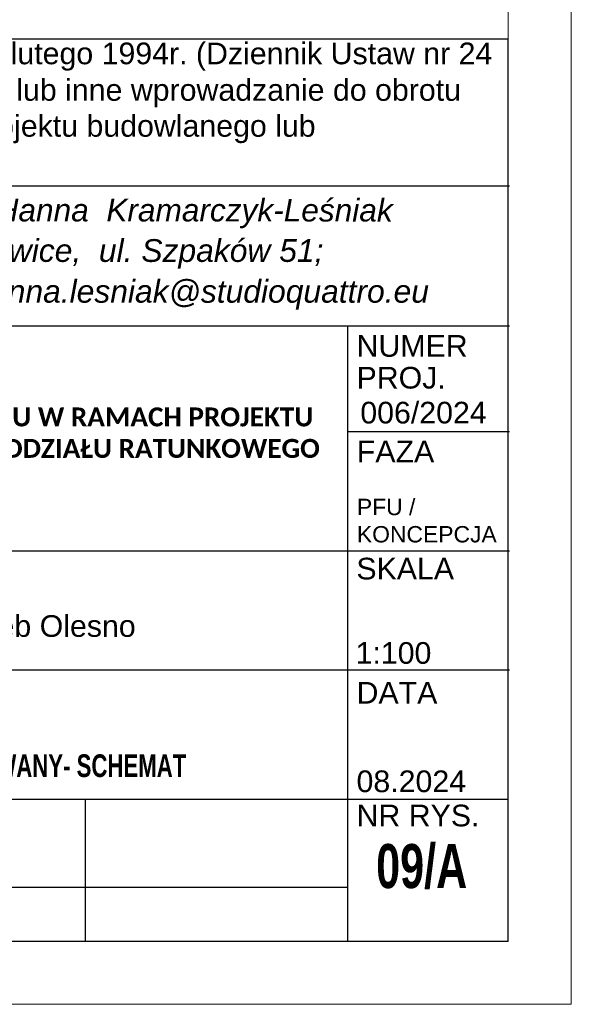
# Model space of a CAD drawing. Header units: millimetres. Extents: x -1413 to 4627, y 0 to 12711.
# Tile 176 of 247: x 4189 to 4627, y 4301 to 5083. Entities that reach past the tile are written whole.
import ezdxf

# ---------------------------------------------------------------- set-up
doc = ezdxf.new("R2010")
doc.units = ezdxf.units.MM
doc.layers.add('PDF_A-TABELKA', color=7, linetype='Continuous')
doc.layers.add('PDF_Text', color=7, linetype='Continuous')
doc.layers.add('SQ_Opisy', color=7, linetype='Continuous', lineweight=18)
doc.layers.add('SQ_TAB TEKST', color=8, linetype='Continuous', lineweight=0)
doc.styles.add('PDF Arial-BoldMT', font='arial.ttf')
doc.styles.add('PDF ArialMT', font='arial.ttf')
doc.styles.add('PDF ComicSansMS Italic', font='ariali.ttf')
doc.styles.add('ROMANS', font='romans', dxfattribs={"width": 0.7, "height": 10})

# ---------------------------------------------------------------- blocks, each defined once
blk = doc.blocks.new('tabelka')
at = {"layer": 'PDF_A-TABELKA', "lineweight": 25}
for points in [[(26628.5, -28113.82), (26628.5, -27397.28), (25541.98, -27397.28), (25541.98, -28113.82)], [(26629.35, -27514.08), (25542.83, -27514.08)], [(26629.35, -27625.33), (25744.02, -27625.33)], [(26501.05, -28113.82), (26501.05, -27624.9)], [(26629.35, -27709.3), (26501.9, -27709.3), (26501.05, -27709.3)], [(26629.35, -27803.93), (25542.83, -27803.93)], [(26629.35, -27898.56), (25542.83, -27898.56)], [(26628.5, -28001.29), (25541.98, -28001.29)], [(26292.61, -28001.29), (26292.67, -28113.82)], [(26501.05, -28071.19), (25541.98, -28071.19)], [(26628.5, -28113.82), (25541.98, -28113.82)]]:
    blk.add_lwpolyline(points, dxfattribs=at)
at = {"layer": 'PDF_Text', "attachment_point": 4}
for s, insert, char_height, style in [('Przedmiotowy projekt jest chroniony prawem autorskim z dn. 4 lutego 1994r. (Dziennik Ustaw nr 24', (25559.83, -27411.29), 17.2174, 'PDF ArialMT'), ('z dn. 23.02.1994r.). Zwielokrotnienie egzemplarzy, odsprzedaż lub inne wprowadzanie do obrotu', (25561.54, -27440.28), 17.2174, 'PDF ArialMT'), ('oraz opracowanie zależne w postaci koncepcji ostatecznej i projektu budowlanego lub', (25561.11, -27468.84), 17.2174, 'PDF ArialMT'), ('pracownia:  40-540 Katowice,  ul. Szpaków 51;', (25958.4, -27567.96), 18.07, 'PDF ComicSansMS Italic'), ('tel./fax (32) 257 06 65; e-mail: hanna.lesniak@studioquattro.eu', (25860.78, -27600.36), 18.07, 'PDF ComicSansMS Italic'), ('NUMER', (26508.05, -27641.1), 17.217, 'PDF ArialMT'), ('PROJ.', (26508.05, -27666.36), 17.217, 'PDF ArialMT'), ('006/2024', (26511.03, -27694.09), 17.217, 'PDF ArialMT'), ('FAZA', (26508.26, -27724.8), 17.217, 'PDF ArialMT'), ('SKALA', (26507.89, -27817.95), 17.217, 'PDF ArialMT'), ('Szpital SP ZOZ w Oleśnie\\PKlonowa 1, 46-300 Olesno, dz. nr. 1296 Obręb Olesno', (25752.51, -27851.67), 17.2174, 'PDF ArialMT'), ('1:100', (26507.27, -27884.94), 17.217, 'PDF ArialMT'), ('DATA', (26508.06, -27916.42), 17.217, 'PDF ArialMT'), ('08.2024', (26508.04, -27986.86), 17.217, 'PDF ArialMT'), ('NR RYS.', (26508.05, -28014.04), 17.217, 'PDF ArialMT')]:
    blk.add_mtext(s, dxfattribs=dict(at, insert=insert, char_height=char_height, style=style))
at = {"layer": 'PDF_Text', "insert": (25895.6, -27535.76), "char_height": 17.965, "attachment_point": 4, "rotation": 359.98569, "style": 'PDF ComicSansMS Italic'}
blk.add_mtext('"STUDIO  QUATTRO"  arch. Hanna  Kramarczyk-Leśniak', dxfattribs=at)
at = {"layer": 'PDF_Text', "attachment_point": 4}
for s, insert, char_height, width, style in [('\\pxb0.25,a0.25;{\\fCalibri|b1|i0|c238|p34;PRZEBUDOWA I ROZBUDOWA POMIESZCZEŃ SOR-U W RAMACH PROJEKTU^J"MODERNIZACJA I DOPOSAŻENIE SZPITALNEGO ODDZIAŁU RATUNKOWEGO W ZESPOLE OPIEKI ZDROWOTNEJ W OLEŚNIE".}', (25749.58, -27722.44), 15, 740.6373, 'PDF Arial-BoldMT'), ('PFU /\\PKONCEPCJA', (26508.33, -27779.8), 13, 64.5479, 'PDF ArialMT')]:
    blk.add_mtext(s, dxfattribs=dict(at, insert=insert, char_height=char_height, width=width, style=style))

msp = doc.modelspace()

# ---------------------------------------------------------------- linework, layer by layer
at = {"layer": 'SQ_Opisy', "color": 7, "lineweight": 9, "true_color": 0xf7f7f7}
msp.add_lwpolyline([(-1413.24, 4301.08), (4626.76, 4301.08), (4626.76, 12711.08), (-1413.24, 12711.08)], close=True, dxfattribs=at)
at = {"layer": 'SQ_Opisy', "lineweight": 9}
msp.add_lwpolyline([(-1213.24, 4351.08), (4576.76, 4351.08), (4576.76, 12661.08), (-1213.24, 12661.08)], close=True, dxfattribs=at)

# ---------------------------------------------------------------- block references
at = {"layer": 'SQ_TAB TEKST', "lineweight": 35}
msp.add_blockref('tabelka', (-22051.74, 32464.91), dxfattribs=at)

# ---------------------------------------------------------------- texts
at = {"layer": 'SQ_TAB TEKST', "color": 7, "attachment_point": 1, "style": 'ROMANS'}
for s, insert, char_height, width in [('{\\fArial|b1|i0|c238|p34;^IRZUT KONDYGNACJI  - II -PARTER - STAN PROJEKTOWANY- SCHEMAT }', (3637.05, 4499.58), 18, 840.6207), ('{\\fArial|b1|i0|c238|p34;09/A}', (4471.87, 4428.35), 35, 675.7579)]:
    msp.add_mtext(s, dxfattribs=dict(at, insert=insert, char_height=char_height, width=width))

doc.saveas('drawing.dxf')
